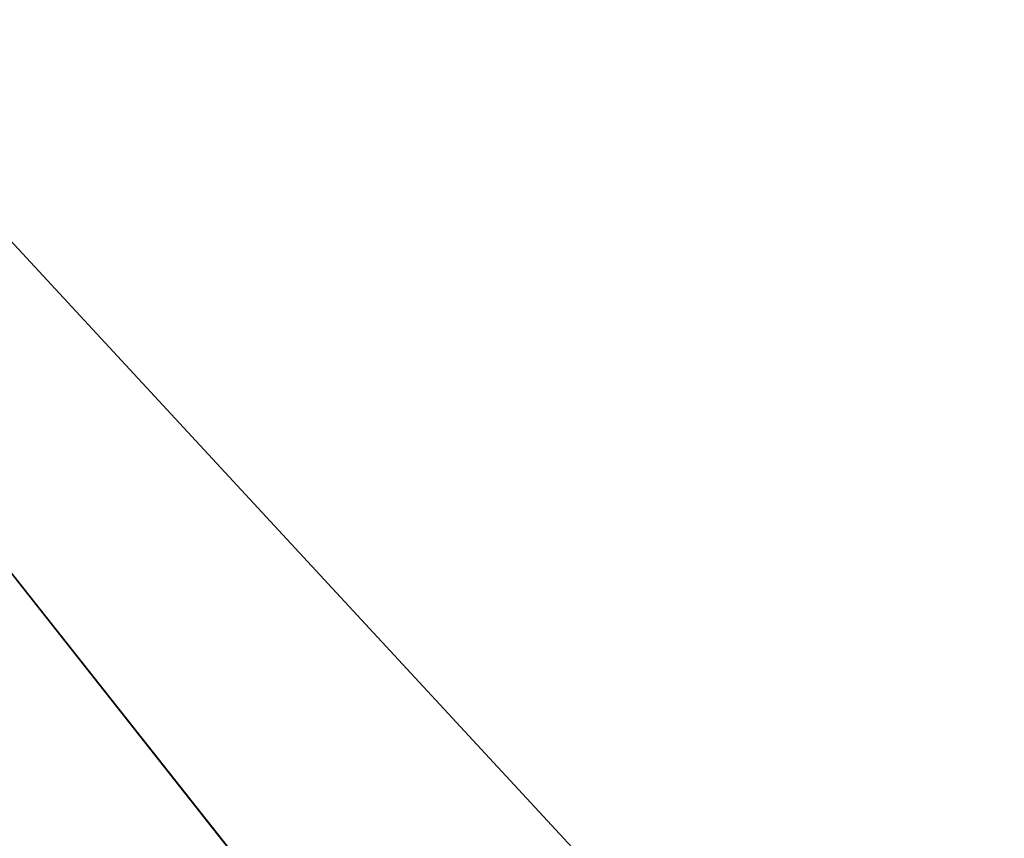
# Model space of a CAD drawing. Extents: x 0 to 122, y 0 to 122.
# Tile 178 of 256: x 29.6588 to 29.7378, y 36.9331 to 36.9989. Entities that reach past the tile are written whole.
import ezdxf

# ---------------------------------------------------------------- set-up
doc = ezdxf.new("R2010")
doc.units = 0
doc.header["$LTSCALE"] = 25.4
doc.layers.get('0').update_dxf_attribs({"color": 13, "linetype": 'CONTINUOUS'})

# ---------------------------------------------------------------- blocks, each defined once
blk = doc.blocks.new('GROOVE-I-7792-7793_STL_2')
at = {"color": 7}
for p, q in [((46.828114, -20.609959, 44.369999), (49.792923, -24.364197, 44.369999)), ((49.792923, -24.364197, 34.209999), (46.828114, -20.609959, 34.209999)), ((46.828114, -20.609959, 44.369999), (49.792923, -24.364197, 44.369999)), ((49.792923, -24.364197, 34.209999), (46.828114, -20.609959, 34.209999)), ((47.731483, -21.806955, 33.169998), (53.113556, -27.619282, 33.169998)), ((47.731483, -21.806955, 33.169998), (53.113556, -27.619282, 33.169998))]:
    blk.add_line(p, q, dxfattribs=at)
mesh = blk.add_polyface(dxfattribs=at)
corners = [(31.381256, -22.303429, 38.474346), (34.951633, -20.499985, 37.209999), (31.381256, -22.303429, 37.209999), (36.73682, -19.598265, 34.209999), (34.951633, -20.499985, 34.209999), (40.97065, -17.459702, 34.209999), (41.021275, -17.434132, 34.209999), (44.029316, -15.914731, 34.209999), (44.029316, -15.914731, 44.369999), (35.269817, -20.339268, 38.474346), (36.858662, -19.536722, 45.174042), (44.483116, -15.685511, 50.760315), (39.013767, -18.448149, 51.672112), (45.409805, -15.217426, 57.086189), (41.71526, -17.08359, 57.908646), (46.802971, -14.513721, 63.303787), (44.938229, -15.455627, 63.82613), (48.652954, -13.579272, 69.370003), (36.73682, -19.598265, 33.27), (40.97065, -17.459702, 33.169998), (36.73682, -19.598265, 33.169998)]
mesh.append_faces([[corners[k] for k in face] for face in [(0, 1, 2), (1, 3, 4), (15, 16, 17), (18, 19, 20)]], dxfattribs={"vtx0": -1, "color": 7})
mesh.append_faces([[corners[k] for k in face] for face in [(5, 1, 6), (6, 1, 7), (7, 1, 8), (9, 1, 0), (8, 10, 11), (11, 12, 13), (13, 14, 15), (19, 18, 5)]], dxfattribs={"vtx0": -1, "vtx1": -1, "color": 7})
mesh.append_faces([[corners[k] for k in face] for face in [(3, 1, 5), (8, 1, 9)]], dxfattribs={"vtx0": -1, "vtx1": -1, "vtx2": -1, "color": 7})
mesh.append_faces([[corners[k] for k in face] for face in [(8, 9, 10), (11, 10, 12), (13, 12, 14), (15, 14, 16), (5, 18, 3)]], dxfattribs={"vtx0": -1, "vtx2": -1, "color": 7})

msp = doc.modelspace()

# ---------------------------------------------------------------- block references
at = {"color": 0}
msp.add_blockref('GROOVE-I-7792-7793_STL_2', (-18.501158, 59.25), dxfattribs=at)

doc.saveas('drawing.dxf')
